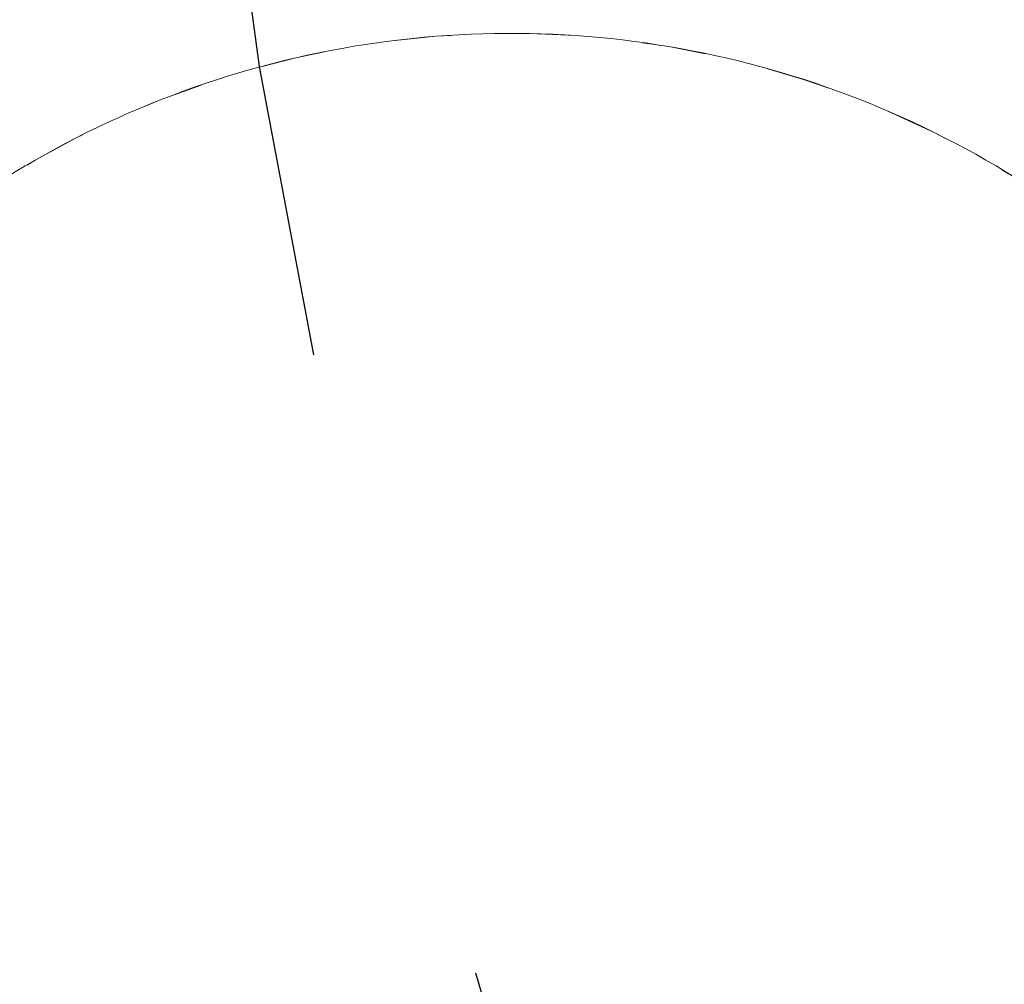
# Model space of a CAD drawing. Extents: x 5477758 to 5478338, y 5918274 to 5918502.
# Tile 41 of 121: x 5477902.57 to 5477904.11, y 5918357.13 to 5918358.64. Entities that reach past the tile are written whole.
import ezdxf

# ---------------------------------------------------------------- set-up
doc = ezdxf.new("R2010")
doc.units = 0
doc.linetypes.add('ACAD_ISO03W100', pattern=[30, 12, -18])
doc.linetypes.add('PRZER1-1', pattern=[2, 1, -1])
doc.layers.get('0').update_dxf_attribs({"color": 8, "linetype": 'CONTINUOUS', "lineweight": 13})
for name, color, linetype, lineweight in [('0_granica 10m od okien', 8, 'CONTINUOUS', 0), ('0_podziały zieleni średniowysokiej i nasadzeń niskich', 8, 'CONTINUOUS', 0), ('0_PROJEKTOWANE ZABAWKI', 8, 'CONTINUOUS', 0), ('ZZ_korona', 8, 'CONTINUOUS', 35)]:
    doc.layers.add(name, color=color, linetype=linetype, lineweight=lineweight)

# ---------------------------------------------------------------- blocks, each defined once
blk = doc.blocks.new('zw$A18C')
at = {"linetype": 'ACAD_ISO03W100', "lineweight": 0, "ltscale": 0.1}
blk.add_lwpolyline([(-29.81, -212.48, 0.414214), (120.19, -62.48), (120.19, 102.53, 0.414214), (-29.81, 252.53), (-80.05, 252.53, 0.414214), (-230.05, 102.53), (-230.05, -62.48, 0.414214), (-80.05, -212.48)], format="xyb", close=True, dxfattribs=at)

msp = doc.modelspace()

# ---------------------------------------------------------------- linework, layer by layer
at = {"layer": '0_granica 10m od okien', "linetype": 'PRZER1-1', "lineweight": 30}
msp.add_arc((5477912.8164, 5918360.1522), 10, 186.02995, 235.04022, dxfattribs=at)
at = {"layer": '0_podziały zieleni średniowysokiej i nasadzeń niskich'}
msp.add_lwpolyline([(5477900.8545, 5918356.316, 0.41423), (5477898.7532, 5918355.991), (5477898.0012, 5918354.93, 0.418101), (5477898.1853, 5918352.8372), (5477898.7305, 5918352.4341, 0.413553), (5477900.835, 5918352.7228), (5477900.9676, 5918352.9034, 0.185441), (5477901.5029, 5918351.9743), (5477902.1774, 5918351.5, 0.427086), (5477904.3036, 5918351.8937), (5477904.8778, 5918352.7352, 0.38882), (5477904.3854, 5918354.6958), (5477904.1748, 5918354.8424), (5477904.9714, 5918355.9871, 0.414214), (5477904.599, 5918358.0642), (5477904.1888, 5918358.3497, 0.414214), (5477902.1117, 5918357.9772), (5477901.406, 5918356.9632, 0.07919), (5477900.9759, 5918356.2271), (5477900.8545, 5918356.316)], format="xyb", dxfattribs=at)
at = {"layer": 'ZZ_korona'}
msp.add_arc((5477901.6575, 5918357.9117), 4, 9.7782, 236.4984, dxfattribs=at)

# ---------------------------------------------------------------- block references
at = {"layer": '0_PROJEKTOWANE ZABAWKI', "lineweight": 0, "xscale": 0.009947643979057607, "yscale": 0.009947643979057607, "zscale": 0.009947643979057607, "rotation": 145.1646599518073}
msp.add_blockref('zw$A18C', (5477902.738, 5918356.7841), dxfattribs=at)

doc.saveas('drawing.dxf')
